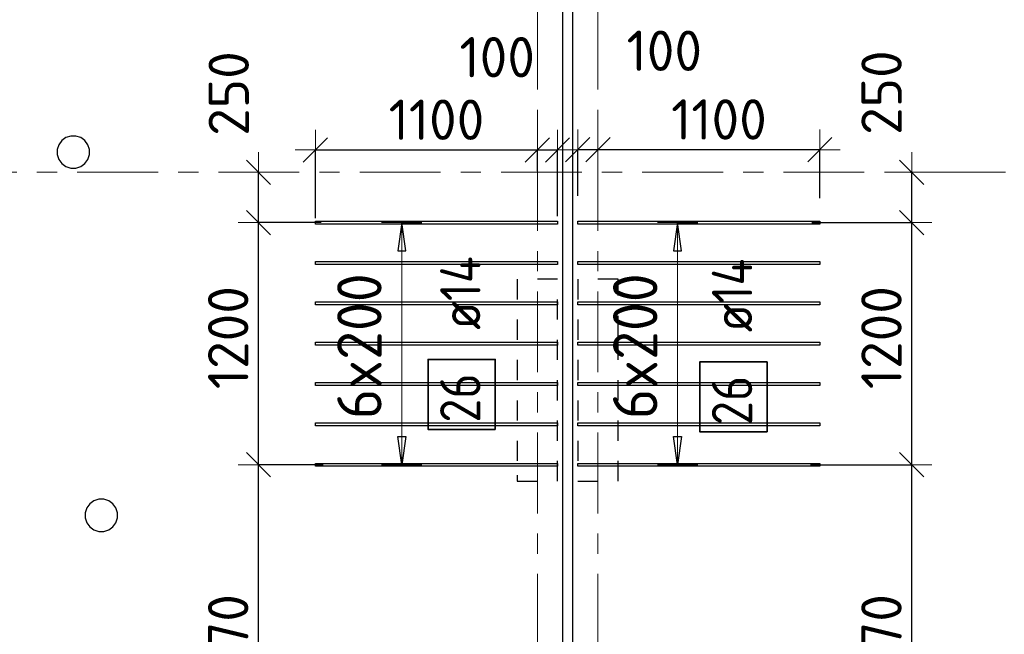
# Model space of a CAD drawing. Header units: metres. Extents: x -38 to 98, y -15 to 21.
# Tile 27 of 147: x 29.98 to 34.86, y 5.11 to 8.16. Entities that reach past the tile are written whole.
import ezdxf

# ---------------------------------------------------------------- set-up
doc = ezdxf.new("R2010")
doc.units = ezdxf.units.M
doc.header["$PDMODE"] = 65
for name, pattern in [('______11', [0.5, 0.4, -0.05, 0, -0.05]), ('______2', [0.0405, 0.03, -0.0105]), ('______5', [1.1, 0.8, -0.1, 0.1, -0.1])]:
    doc.linetypes.add(name, pattern=pattern)
for name, color, linetype, lineweight in [('XR$1$Осевая линия (1)', 7, '______5', 13), ('XR$4$Перекрытие (1)', 7, 'Continuous', 35), ('XR$4$Размерная линия (1)', 7, 'Continuous', 13)]:
    doc.layers.add(name, color=color, linetype=linetype, lineweight=lineweight)
doc.layers.add('XR$4$Арм.стержн.Доп. Арм верхн.зоны Х', color=7, linetype='Continuous', lineweight=35, true_color=0x8c8cff)
doc.layers.add('XR$6$Стена_ бетон несущ.', color=7, linetype='Continuous', lineweight=70, true_color=0xb4b496)
doc.styles.add('ISOCPEUR', font='txt')
doc.dimstyles.new('DIMSTYLE_3', dxfattribs={"dimtxt": 0.2, "dimasz": 0.2, "dimexe": 0, "dimexo": 0, "dimgap": 0.1, "dimtad": 2, "dimdec": 0, "dimlfac": 1000, "dimrnd": 5, "dimzin": 12, "dimdsep": 46, "dimtxsty": 'ISOCPEUR', "dimblk1": 'ALL_ML_STRICH', "dimblk2": 'ALL_ML_STRICH', "dimsah": 1, "dimcen": 0, "dimclrd": 7, "dimclre": 256, "dimclrt": 7, "dimadec": 0, "dimazin": 0, "dimtfac": 1, "dimtdec": 0, "dimtix": 1, "dimtmove": 2, "dimatfit": 3, "dimfxl": 0, "dimtzin": 0, "dimlwd": 0, "dimlwe": -3, "dimarcsym": 0})
doc.dimstyles.new('DIMSTYLE_33', dxfattribs={"dimtxt": 0.2, "dimasz": 0.2, "dimexe": 0, "dimexo": 0, "dimgap": 0.1, "dimtad": 2, "dimdec": 0, "dimlfac": 1000, "dimrnd": 5, "dimzin": 12, "dimdsep": 46, "dimtxsty": 'ISOCPEUR', "dimblk1": 'ALL_ML_STRICH', "dimblk2": 'ALL_ML_STRICH', "dimsah": 1, "dimcen": 0, "dimclrd": 7, "dimclre": 256, "dimclrt": 7, "dimadec": 0, "dimazin": 0, "dimtfac": 1, "dimtdec": 0, "dimtix": 1, "dimtmove": 2, "dimatfit": 3, "dimfxl": 0, "dimtvp": 1.2, "dimtzin": 0, "dimlwd": 0, "dimlwe": -3, "dimarcsym": 0})

# ---------------------------------------------------------------- blocks, each defined once
blk = doc.blocks.new('ALL_ML_STRICH')
at = {"color": 0, "linetype": 'ByBlock', "lineweight": -2}
for p, q in [((0, -0.5), (0, 0.5)), ((-0.3, -0.3), (0.3, 0.3)), ((-1, 0), (0.5, 0))]:
    blk.add_line(p, q, dxfattribs=at)
blk = doc.blocks.new('*D374')
at = {"layer": 'DEFPOINTS', "color": 7, "linetype": 'Continuous', "lineweight": 13, "transparency": 33554687}
for p in [(31.5092, 5.9508), (31.1677, 4.0808), (31.489, 4.0808)]:
    blk.add_point(p, dxfattribs=at)
at = {"layer": 'XR$4$Размерная линия (1)', "color": 9, "linetype": 'Continuous', "lineweight": -2, "true_color": 0xc7c7c7, "transparency": 33554687}
for p, q in [((31.4892, 5.9508), (31.1677, 5.9508)), ((31.469, 4.0808), (31.1677, 4.0808))]:
    blk.add_line(p, q, dxfattribs=at)
at = {"layer": 'XR$4$Размерная линия (1)', "color": 7, "linetype": 'Continuous', "lineweight": -2, "transparency": 33554687}
blk.add_line((31.1677, 4.0808), (31.1677, 5.9508), dxfattribs=at)
at = {"layer": 'XR$4$Размерная линия (1)', "color": 7, "linetype": 'Continuous', "lineweight": 13, "transparency": 33554687, "xscale": 0.2, "yscale": 0.2, "zscale": 0.2}
for p, rotation in [((31.1677, 5.9508), 90), ((31.1677, 4.0808), 270)]:
    blk.add_blockref('ALL_ML_STRICH', p, dxfattribs=dict(at, rotation=rotation))
at = {"layer": 'XR$4$Размерная линия (1)', "color": 7, "linetype": 'Continuous', "lineweight": 13, "transparency": 33554687, "insert": (31.0177, 5.0458), "char_height": 0.2, "width": 0.8, "attachment_point": 5, "rotation": 90, "style": 'ISOCPEUR'}
blk.add_mtext('\\A1;{1870}', dxfattribs=at)
blk = doc.blocks.new('*D375')
at = {"layer": 'DEFPOINTS', "color": 7, "linetype": 'Continuous', "lineweight": 13, "transparency": 33554687}
for p in [(31.4982, 7.1508), (31.1677, 5.9508), (31.5092, 5.9508)]:
    blk.add_point(p, dxfattribs=at)
at = {"layer": 'XR$4$Размерная линия (1)', "color": 9, "linetype": 'Continuous', "lineweight": -2, "true_color": 0xc7c7c7, "transparency": 33554687}
for p, q in [((31.4782, 7.1508), (31.1677, 7.1508)), ((31.4892, 5.9508), (31.1677, 5.9508))]:
    blk.add_line(p, q, dxfattribs=at)
at = {"layer": 'XR$4$Размерная линия (1)', "color": 7, "linetype": 'Continuous', "lineweight": -2, "transparency": 33554687}
blk.add_line((31.1677, 5.9508), (31.1677, 7.1508), dxfattribs=at)
at = {"layer": 'XR$4$Размерная линия (1)', "color": 7, "linetype": 'Continuous', "lineweight": 13, "transparency": 33554687, "xscale": 0.2, "yscale": 0.2, "zscale": 0.2}
for p, rotation in [((31.1677, 7.1508), 90), ((31.1677, 5.9508), 270)]:
    blk.add_blockref('ALL_ML_STRICH', p, dxfattribs=dict(at, rotation=rotation))
at = {"layer": 'XR$4$Размерная линия (1)', "color": 7, "linetype": 'Continuous', "lineweight": 13, "transparency": 33554687, "insert": (31.0177, 6.5808), "char_height": 0.2, "width": 0.8, "attachment_point": 5, "rotation": 90, "style": 'ISOCPEUR'}
blk.add_mtext('\\A1;{1200}', dxfattribs=at)
blk = doc.blocks.new('*D376')
at = {"layer": 'DEFPOINTS', "color": 7, "linetype": 'Continuous', "lineweight": 13, "transparency": 33554687}
for p in [(31.1455, 7.4), (31.1677, 7.1508), (31.4982, 7.1508)]:
    blk.add_point(p, dxfattribs=at)
at = {"layer": 'XR$4$Размерная линия (1)', "color": 9, "linetype": 'Continuous', "lineweight": -2, "true_color": 0xc7c7c7, "transparency": 33554687}
for p, q in [((31.1655, 7.4), (31.1677, 7.4)), ((31.4782, 7.1508), (31.1677, 7.1508))]:
    blk.add_line(p, q, dxfattribs=at)
at = {"layer": 'XR$4$Размерная линия (1)', "color": 7, "linetype": 'Continuous', "lineweight": -2, "transparency": 33554687}
blk.add_line((31.1677, 7.1508), (31.1677, 7.4), dxfattribs=at)
at = {"layer": 'XR$4$Размерная линия (1)', "color": 7, "linetype": 'Continuous', "lineweight": 13, "transparency": 33554687, "xscale": 0.2, "yscale": 0.2, "zscale": 0.2}
for p, rotation in [((31.1677, 7.4), 90), ((31.1677, 7.1508), 270)]:
    blk.add_blockref('ALL_ML_STRICH', p, dxfattribs=dict(at, rotation=rotation))
at = {"layer": 'XR$4$Размерная линия (1)', "color": 7, "linetype": 'Continuous', "lineweight": 13, "transparency": 33554687, "insert": (31.0205, 7.7903), "char_height": 0.2, "width": 0.6, "attachment_point": 5, "rotation": 90, "style": 'ISOCPEUR'}
blk.add_mtext('\\A1;{250}', dxfattribs=at)
blk = doc.blocks.new('*D377')
at = {"layer": 'DEFPOINTS', "color": 7, "linetype": 'Continuous', "lineweight": 13, "transparency": 33554687}
for p in [(31.45, 7.5106), (32.55, 7.386), (31.45, 7.152)]:
    blk.add_point(p, dxfattribs=at)
at = {"layer": 'XR$4$Размерная линия (1)', "color": 9, "linetype": 'Continuous', "lineweight": -2, "true_color": 0xc7c7c7, "transparency": 33554687}
for p, q in [((31.45, 7.172), (31.45, 7.5106)), ((32.55, 7.406), (32.55, 7.5106))]:
    blk.add_line(p, q, dxfattribs=at)
at = {"layer": 'XR$4$Размерная линия (1)', "color": 7, "linetype": 'Continuous', "lineweight": -2, "transparency": 33554687}
blk.add_line((31.45, 7.5106), (32.55, 7.5106), dxfattribs=at)
at = {"layer": 'XR$4$Размерная линия (1)', "color": 7, "linetype": 'Continuous', "lineweight": 13, "transparency": 33554687, "xscale": 0.2, "yscale": 0.2, "zscale": 0.2, "rotation": 180}
blk.add_blockref('ALL_ML_STRICH', (31.45, 7.5106), dxfattribs=at)
at = {"layer": 'XR$4$Размерная линия (1)', "color": 7, "linetype": 'Continuous', "lineweight": 13, "transparency": 33554687, "xscale": 0.2, "yscale": 0.2, "zscale": 0.2}
blk.add_blockref('ALL_ML_STRICH', (32.55, 7.5106), dxfattribs=at)
at = {"layer": 'XR$4$Размерная линия (1)', "color": 7, "linetype": 'Continuous', "lineweight": 13, "transparency": 33554687, "insert": (32.05, 7.6606), "char_height": 0.2, "width": 0.8, "attachment_point": 5, "style": 'ISOCPEUR'}
blk.add_mtext('\\A1;{1100}', dxfattribs=at)
blk = doc.blocks.new('*D378')
at = {"layer": 'DEFPOINTS', "color": 7, "linetype": 'Continuous', "lineweight": 13, "transparency": 33554687}
for p in [(32.55, 7.5106), (32.55, 7.386), (32.65, 7.1632)]:
    blk.add_point(p, dxfattribs=at)
at = {"layer": 'XR$4$Размерная линия (1)', "color": 9, "linetype": 'Continuous', "lineweight": -2, "true_color": 0xc7c7c7, "transparency": 33554687}
for p, q in [((32.55, 7.406), (32.55, 7.5106)), ((32.65, 7.1832), (32.65, 7.5106))]:
    blk.add_line(p, q, dxfattribs=at)
at = {"layer": 'XR$4$Размерная линия (1)', "color": 7, "linetype": 'Continuous', "lineweight": -2, "transparency": 33554687}
blk.add_line((32.55, 7.5106), (32.65, 7.5106), dxfattribs=at)
at = {"layer": 'XR$4$Размерная линия (1)', "color": 7, "linetype": 'Continuous', "lineweight": 13, "transparency": 33554687, "xscale": 0.2, "yscale": 0.2, "zscale": 0.2, "rotation": 180}
blk.add_blockref('ALL_ML_STRICH', (32.55, 7.5106), dxfattribs=at)
at = {"layer": 'XR$4$Размерная линия (1)', "color": 7, "linetype": 'Continuous', "lineweight": 13, "transparency": 33554687, "xscale": 0.2, "yscale": 0.2, "zscale": 0.2}
blk.add_blockref('ALL_ML_STRICH', (32.65, 7.5106), dxfattribs=at)
at = {"layer": 'XR$4$Размерная линия (1)', "color": 7, "linetype": 'Continuous', "lineweight": 13, "transparency": 33554687, "insert": (32.3509, 7.9705), "char_height": 0.2, "width": 0.6, "attachment_point": 5, "style": 'ISOCPEUR'}
blk.add_mtext('\\A1;{100}', dxfattribs=at)
blk = doc.blocks.new('*D383')
at = {"layer": 'DEFPOINTS', "color": 7, "linetype": 'Continuous', "lineweight": 13, "transparency": 33554687}
for p in [(32.85, 7.486), (33.95, 7.5119), (33.95, 7.252)]:
    blk.add_point(p, dxfattribs=at)
at = {"layer": 'XR$4$Размерная линия (1)', "color": 9, "linetype": 'Continuous', "lineweight": -2, "true_color": 0xc7c7c7, "transparency": 33554687}
for p, q in [((32.85, 7.506), (32.85, 7.5119)), ((33.95, 7.272), (33.95, 7.5119))]:
    blk.add_line(p, q, dxfattribs=at)
at = {"layer": 'XR$4$Размерная линия (1)', "color": 7, "linetype": 'Continuous', "lineweight": -2, "transparency": 33554687}
blk.add_line((33.95, 7.5119), (32.85, 7.5119), dxfattribs=at)
at = {"layer": 'XR$4$Размерная линия (1)', "color": 7, "linetype": 'Continuous', "lineweight": 13, "transparency": 33554687, "xscale": 0.2, "yscale": 0.2, "zscale": 0.2}
for p, rotation in [((32.85, 7.5119), 180), ((33.95, 7.5119), 360)]:
    blk.add_blockref('ALL_ML_STRICH', p, dxfattribs=dict(at, rotation=rotation))
at = {"layer": 'XR$4$Размерная линия (1)', "color": 7, "linetype": 'Continuous', "lineweight": 13, "transparency": 33554687, "insert": (33.45, 7.6619), "char_height": 0.2, "width": 0.8, "attachment_point": 5, "style": 'ISOCPEUR'}
blk.add_mtext('\\A1;{1100}', dxfattribs=at)
blk = doc.blocks.new('*D384')
at = {"layer": 'DEFPOINTS', "color": 7, "linetype": 'Continuous', "lineweight": 13, "transparency": 33554687}
for p in [(32.85, 7.5119), (32.85, 7.486), (32.75, 7.2632)]:
    blk.add_point(p, dxfattribs=at)
at = {"layer": 'XR$4$Размерная линия (1)', "color": 9, "linetype": 'Continuous', "lineweight": -2, "true_color": 0xc7c7c7, "transparency": 33554687}
for p, q in [((32.75, 7.2832), (32.75, 7.5119)), ((32.85, 7.506), (32.85, 7.5119))]:
    blk.add_line(p, q, dxfattribs=at)
at = {"layer": 'XR$4$Размерная линия (1)', "color": 7, "linetype": 'Continuous', "lineweight": -2, "transparency": 33554687}
blk.add_line((32.85, 7.5119), (32.75, 7.5119), dxfattribs=at)
at = {"layer": 'XR$4$Размерная линия (1)', "color": 7, "linetype": 'Continuous', "lineweight": 13, "transparency": 33554687, "xscale": 0.2, "yscale": 0.2, "zscale": 0.2}
for p, rotation in [((32.85, 7.5119), 360), ((32.75, 7.5119), 180)]:
    blk.add_blockref('ALL_ML_STRICH', p, dxfattribs=dict(at, rotation=rotation))
at = {"layer": 'XR$4$Размерная линия (1)', "color": 7, "linetype": 'Continuous', "lineweight": 13, "transparency": 33554687, "insert": (33.1791, 8.0024), "char_height": 0.2, "width": 0.6, "attachment_point": 5, "style": 'ISOCPEUR'}
blk.add_mtext('\\A1;{100}', dxfattribs=at)
blk = doc.blocks.new('*D614')
at = {"layer": 'DEFPOINTS', "color": 7, "linetype": 'Continuous', "lineweight": 13, "transparency": 33554687}
for p in [(33.8828, 5.9508), (33.882, 4.0808), (34.4053, 4.0808)]:
    blk.add_point(p, dxfattribs=at)
at = {"layer": 'XR$4$Размерная линия (1)', "color": 9, "linetype": 'Continuous', "lineweight": -2, "true_color": 0xc7c7c7, "transparency": 33554687}
for p, q in [((33.9028, 5.9508), (34.4053, 5.9508)), ((33.902, 4.0808), (34.4053, 4.0808))]:
    blk.add_line(p, q, dxfattribs=at)
at = {"layer": 'XR$4$Размерная линия (1)', "color": 7, "linetype": 'Continuous', "lineweight": -2, "transparency": 33554687}
blk.add_line((34.4053, 4.0808), (34.4053, 5.9508), dxfattribs=at)
at = {"layer": 'XR$4$Размерная линия (1)', "color": 7, "linetype": 'Continuous', "lineweight": 13, "transparency": 33554687, "xscale": 0.2, "yscale": 0.2, "zscale": 0.2}
for p, rotation in [((34.4053, 5.9508), 90), ((34.4053, 4.0808), 270)]:
    blk.add_blockref('ALL_ML_STRICH', p, dxfattribs=dict(at, rotation=rotation))
at = {"layer": 'XR$4$Размерная линия (1)', "color": 7, "linetype": 'Continuous', "lineweight": 13, "transparency": 33554687, "insert": (34.2553, 5.0458), "char_height": 0.2, "width": 0.8, "attachment_point": 5, "rotation": 90, "style": 'ISOCPEUR'}
blk.add_mtext('\\A1;{1870}', dxfattribs=at)
blk = doc.blocks.new('*D615')
at = {"layer": 'DEFPOINTS', "color": 7, "linetype": 'Continuous', "lineweight": 13, "transparency": 33554687}
for p in [(33.8903, 7.1508), (33.8828, 5.9508), (34.4053, 5.9508)]:
    blk.add_point(p, dxfattribs=at)
at = {"layer": 'XR$4$Размерная линия (1)', "color": 9, "linetype": 'Continuous', "lineweight": -2, "true_color": 0xc7c7c7, "transparency": 33554687}
for p, q in [((33.9103, 7.1508), (34.4053, 7.1508)), ((33.9028, 5.9508), (34.4053, 5.9508))]:
    blk.add_line(p, q, dxfattribs=at)
at = {"layer": 'XR$4$Размерная линия (1)', "color": 7, "linetype": 'Continuous', "lineweight": -2, "transparency": 33554687}
blk.add_line((34.4053, 5.9508), (34.4053, 7.1508), dxfattribs=at)
at = {"layer": 'XR$4$Размерная линия (1)', "color": 7, "linetype": 'Continuous', "lineweight": 13, "transparency": 33554687, "xscale": 0.2, "yscale": 0.2, "zscale": 0.2}
for p, rotation in [((34.4053, 7.1508), 90), ((34.4053, 5.9508), 270)]:
    blk.add_blockref('ALL_ML_STRICH', p, dxfattribs=dict(at, rotation=rotation))
at = {"layer": 'XR$4$Размерная линия (1)', "color": 7, "linetype": 'Continuous', "lineweight": 13, "transparency": 33554687, "insert": (34.2553, 6.5808), "char_height": 0.2, "width": 0.8, "attachment_point": 5, "rotation": 90, "style": 'ISOCPEUR'}
blk.add_mtext('\\A1;{1200}', dxfattribs=at)
blk = doc.blocks.new('*D616')
at = {"layer": 'DEFPOINTS', "color": 7, "linetype": 'Continuous', "lineweight": 13, "transparency": 33554687}
for p in [(34.3796, 7.4), (33.8903, 7.1508), (34.4053, 7.1508)]:
    blk.add_point(p, dxfattribs=at)
at = {"layer": 'XR$4$Размерная линия (1)', "color": 9, "linetype": 'Continuous', "lineweight": -2, "true_color": 0xc7c7c7, "transparency": 33554687}
for p, q in [((34.3996, 7.4), (34.4053, 7.4)), ((33.9103, 7.1508), (34.4053, 7.1508))]:
    blk.add_line(p, q, dxfattribs=at)
at = {"layer": 'XR$4$Размерная линия (1)', "color": 7, "linetype": 'Continuous', "lineweight": -2, "transparency": 33554687}
blk.add_line((34.4053, 7.1508), (34.4053, 7.4), dxfattribs=at)
at = {"layer": 'XR$4$Размерная линия (1)', "color": 7, "linetype": 'Continuous', "lineweight": 13, "transparency": 33554687, "xscale": 0.2, "yscale": 0.2, "zscale": 0.2}
for p, rotation in [((34.4053, 7.4), 90), ((34.4053, 7.1508), 270)]:
    blk.add_blockref('ALL_ML_STRICH', p, dxfattribs=dict(at, rotation=rotation))
at = {"layer": 'XR$4$Размерная линия (1)', "color": 7, "linetype": 'Continuous', "lineweight": 13, "transparency": 33554687, "insert": (34.2557, 7.7948), "char_height": 0.2, "width": 0.6, "attachment_point": 5, "rotation": 90, "style": 'ISOCPEUR'}
blk.add_mtext('\\A1;{250}', dxfattribs=at)

msp = doc.modelspace()

# ---------------------------------------------------------------- linework, layer by layer
at = {"layer": 'XR$1$Осевая линия (1)', "color": 253, "linetype": '______11', "lineweight": 13, "true_color": 0xa0a0a0, "transparency": 33554687}
for p, q in [((32.55, -3.39), (32.55, 19.78)), ((32.85, -3.39), (32.85, 19.78)), ((-2.63, 7.4), (62.6, 7.4))]:
    msp.add_line(p, q, dxfattribs=at)
at = {"layer": 'XR$4$Арм.стержн.Доп. Арм верхн.зоны Х', "color": 253, "linetype": 'Continuous', "lineweight": -3, "true_color": 0xa0a0a0, "transparency": 33554687}
for p, q in [((31.878, 7.1508), (31.778, 7.1508)), ((31.878, 7.1508), (31.978, 7.1508)), ((33.2449, 7.1508), (33.1449, 7.1508)), ((33.2449, 7.1508), (33.3449, 7.1508)), ((31.878, 5.9508), (31.778, 5.9508)), ((31.878, 5.9508), (31.978, 5.9508)), ((33.2449, 5.9508), (33.1449, 5.9508)), ((33.2449, 5.9508), (33.3449, 5.9508))]:
    msp.add_line(p, q, dxfattribs=at)
at = {"layer": 'XR$4$Арм.стержн.Доп. Арм верхн.зоны Х', "color": 7, "linetype": 'Continuous', "lineweight": 25, "transparency": 33554687}
for p, q in [((31.878, 7.1508), (31.858, 7.0108)), ((31.898, 7.0108), (31.878, 7.1508)), ((33.2449, 7.1508), (33.2249, 7.0108)), ((33.2649, 7.0108), (33.2449, 7.1508)), ((31.858, 7.0108), (31.898, 7.0108)), ((33.2249, 7.0108), (33.2649, 7.0108)), ((31.878, 5.9508), (31.858, 6.0908)), ((31.858, 6.0908), (31.898, 6.0908)), ((31.898, 6.0908), (31.878, 5.9508)), ((33.2449, 5.9508), (33.2249, 6.0908)), ((33.2249, 6.0908), (33.2649, 6.0908)), ((33.2649, 6.0908), (33.2449, 5.9508))]:
    msp.add_line(p, q, dxfattribs=at)
at = {"layer": 'XR$4$Арм.стержн.Доп. Арм верхн.зоны Х', "color": 7, "linetype": 'Continuous', "lineweight": 13, "transparency": 33554687}
for p, q in [((31.878, 7.1508), (31.878, 7.1508)), ((31.878, 5.9508), (31.878, 7.1508)), ((33.2449, 7.1508), (33.2449, 7.1508)), ((33.2449, 5.9508), (33.2449, 7.1508)), ((31.878, 5.9508), (31.878, 5.9508)), ((33.2449, 5.9508), (33.2449, 5.9508))]:
    msp.add_line(p, q, dxfattribs=at)
at = {"layer": 'XR$4$Арм.стержн.Доп. Арм верхн.зоны Х', "color": 7, "linetype": 'Continuous', "lineweight": 25, "transparency": 33554687}
for points in [[(32.65, 7.1438), (31.45, 7.1438), (31.45, 7.1578), (32.65, 7.1578), (32.65, 7.1438)], [(32.75, 7.1578), (33.95, 7.1578), (33.95, 7.1438), (32.75, 7.1438), (32.75, 7.1578)], [(32.65, 6.9438), (31.45, 6.9438), (31.45, 6.9578), (32.65, 6.9578), (32.65, 6.9438)], [(32.75, 6.9578), (33.95, 6.9578), (33.95, 6.9438), (32.75, 6.9438), (32.75, 6.9578)], [(32.65, 6.7438), (31.45, 6.7438), (31.45, 6.7578), (32.65, 6.7578), (32.65, 6.7438)], [(32.75, 6.7578), (33.95, 6.7578), (33.95, 6.7438), (32.75, 6.7438), (32.75, 6.7578)], [(32.65, 6.5438), (31.45, 6.5438), (31.45, 6.5578), (32.65, 6.5578), (32.65, 6.5438)], [(32.75, 6.5578), (33.95, 6.5578), (33.95, 6.5438), (32.75, 6.5438), (32.75, 6.5578)], [(32.65, 6.3438), (31.45, 6.3438), (31.45, 6.3578), (32.65, 6.3578), (32.65, 6.3438)], [(32.75, 6.3578), (33.95, 6.3578), (33.95, 6.3438), (32.75, 6.3438), (32.75, 6.3578)], [(32.65, 6.1438), (31.45, 6.1438), (31.45, 6.1578), (32.65, 6.1578), (32.65, 6.1438)], [(32.75, 6.1578), (33.95, 6.1578), (33.95, 6.1438), (32.75, 6.1438), (32.75, 6.1578)], [(32.65, 5.9438), (31.45, 5.9438), (31.45, 5.9578), (32.65, 5.9578), (32.65, 5.9438)], [(32.75, 5.9578), (33.95, 5.9578), (33.95, 5.9438), (32.75, 5.9438), (32.75, 5.9578)]]:
    msp.add_lwpolyline(points, dxfattribs=at)
at = {"layer": 'XR$4$Арм.стержн.Доп. Арм верхн.зоны Х', "color": 7, "linetype": 'Continuous', "lineweight": 35, "transparency": 33554687}
for points in [[(32.3414, 6.1259), (32.3414, 6.4726), (32.008, 6.4726), (32.008, 6.1259), (32.3414, 6.1259)], [(33.6882, 6.114), (33.6882, 6.4607), (33.3549, 6.4607), (33.3549, 6.114), (33.6882, 6.114)]]:
    msp.add_lwpolyline(points, dxfattribs=at)
at = {"layer": 'XR$4$Перекрытие (1)', "color": 7, "linetype": 'Continuous', "lineweight": 25, "transparency": 33554687}
for p, q in [((32.675, 16.4002), (32.675, -0.25)), ((32.725, -0.2498), (32.725, 16.4002)), ((30.2135, 7.5721), (30.1931, 7.5573)), ((30.2375, 7.5799), (30.2135, 7.5721)), ((30.2627, 7.5799), (30.2375, 7.5799)), ((30.2867, 7.5721), (30.2627, 7.5799)), ((30.3071, 7.5573), (30.2867, 7.5721)), ((30.1782, 7.5369), (30.1704, 7.5129)), ((30.1931, 7.5573), (30.1782, 7.5369)), ((30.322, 7.5369), (30.3071, 7.5573)), ((30.3298, 7.5129), (30.322, 7.5369)), ((30.1704, 7.5129), (30.1704, 7.4876)), ((30.1704, 7.4876), (30.1782, 7.4636)), ((30.322, 7.4636), (30.3298, 7.4876)), ((30.3298, 7.4876), (30.3298, 7.5129)), ((30.1782, 7.4636), (30.1931, 7.4432)), ((30.1931, 7.4432), (30.2135, 7.4284)), ((30.2135, 7.4284), (30.2375, 7.4206)), ((30.2375, 7.4206), (30.2627, 7.4206)), ((30.2627, 7.4206), (30.2867, 7.4284)), ((30.2867, 7.4284), (30.3071, 7.4432)), ((30.3071, 7.4432), (30.322, 7.4636)), ((30.3523, 5.7721), (30.3319, 5.7573)), ((30.3763, 5.7799), (30.3523, 5.7721)), ((30.4016, 5.7799), (30.3763, 5.7799)), ((30.4256, 5.7721), (30.4016, 5.7799)), ((30.446, 5.7573), (30.4256, 5.7721)), ((30.3171, 5.7369), (30.3093, 5.7129)), ((30.3093, 5.7129), (30.3093, 5.6876)), ((30.3319, 5.7573), (30.3171, 5.7369)), ((30.4608, 5.7369), (30.446, 5.7573)), ((30.4686, 5.7129), (30.4608, 5.7369)), ((30.4686, 5.6876), (30.4686, 5.7129)), ((30.3093, 5.6876), (30.3171, 5.6636)), ((30.3171, 5.6636), (30.3319, 5.6432)), ((30.446, 5.6432), (30.4608, 5.6636)), ((30.4608, 5.6636), (30.4686, 5.6876)), ((30.3319, 5.6432), (30.3523, 5.6284)), ((30.3523, 5.6284), (30.3763, 5.6206)), ((30.3763, 5.6206), (30.4016, 5.6206)), ((30.4016, 5.6206), (30.4256, 5.6284)), ((30.4256, 5.6284), (30.446, 5.6432))]:
    msp.add_line(p, q, dxfattribs=at)
at = {"layer": 'XR$6$Стена_ бетон несущ.', "color": 253, "linetype": '______2', "lineweight": -3, "true_color": 0xa0a0a0, "transparency": 33554687}
for p, q in [((32.65, 6.87), (32.45, 6.87)), ((32.45, 6.87), (32.45, 5.8989)), ((32.65, 5.87), (32.65, 6.87)), ((32.95, 6.87), (32.75, 6.87)), ((32.75, 6.87), (32.75, 5.87)), ((32.95, 6.79), (32.95, 6.87)), ((32.95, 6.5894), (32.95, 6.79)), ((32.95, 6.5094), (32.95, 6.5894)), ((32.95, 5.87), (32.95, 6.5094)), ((32.45, 5.8989), (32.45, 5.87)), ((32.45, 5.87), (32.65, 5.87)), ((32.75, 5.87), (32.95, 5.87))]:
    msp.add_line(p, q, dxfattribs=at)

# ---------------------------------------------------------------- texts
at = {"layer": 'XR$4$Арм.стержн.Доп. Арм верхн.зоны Х', "color": 7, "linetype": 'Continuous', "lineweight": 13, "transparency": 33554687, "char_height": 0.22, "width": 0.873359, "attachment_point": 7, "rotation": 90, "style": 'ISOCPEUR'}
for insert in [(31.778, 6.1768), (33.1449, 6.1768)]:
    msp.add_mtext('\\W0.95;6x200', dxfattribs=dict(at, insert=insert))
at = {"layer": 'XR$4$Арм.стержн.Доп. Арм верхн.зоны Х', "color": 7, "linetype": 'Continuous', "lineweight": 25, "transparency": 33554687, "char_height": 0.2, "attachment_point": 7, "rotation": 90, "style": 'ISOCPEUR'}
for s, insert, width in [('\\W0.89; ø14 ', (32.268, 6.5059), 0.769432), ('\\W0.89; ø14 ', (33.6149, 6.494), 0.769432), ('\\W0.87;26', (32.268, 6.1593), 0.367208), ('\\W0.87;26', (33.6149, 6.1474), 0.367208)]:
    msp.add_mtext(s, dxfattribs=dict(at, insert=insert, width=width))

# ---------------------------------------------------------------- dimensions: what is measured, and where the dimension line sits
at = {"layer": 'XR$4$Размерная линия (1)', "color": 7, "linetype": 'Continuous', "lineweight": 13, "transparency": 33554687}
for base, p1, p2, dimstyle, picture, middle in [((32.65, 7.5106), (32.55, 7.406), (32.65, 7.1832), 'DIMSTYLE_33', '*D378', (32.3509, 7.9705)), ((32.55, 7.5106), (31.45, 7.172), (32.55, 7.406), 'DIMSTYLE_3', '*D377', (32.05, 7.6606))]:
    dim = msp.add_linear_dim(base=base, p1=p1, p2=p2, dimstyle=dimstyle, override={"dimpost": '<>', "dimclrd": 7, "dimclre": 9, "dimclrt": 7, "dimlwd": 0, "dimlwe": 65533}, dxfattribs=at)
    dim.commit()
    dim.dimension.update_dxf_attribs({"geometry": picture, "text_midpoint": middle, "dimtype": 160})
for base, p1, p2, angle, dimstyle, picture, middle in [((32.75, 7.5119), (32.85, 7.506), (32.75, 7.2832), 180, 'DIMSTYLE_33', '*D384', (33.1791, 8.0024)), ((31.1677, 7.4), (31.4782, 7.1508), (31.1655, 7.4), 90, 'DIMSTYLE_33', '*D376', (31.0205, 7.7903)), ((34.4053, 7.4), (33.9103, 7.1508), (34.3996, 7.4), 90, 'DIMSTYLE_33', '*D616', (34.2557, 7.7948)), ((32.85, 7.5119), (33.95, 7.272), (32.85, 7.506), 180, 'DIMSTYLE_3', '*D383', (33.45, 7.6619)), ((31.1677, 7.1508), (31.4892, 5.9508), (31.4782, 7.1508), 90, 'DIMSTYLE_3', '*D375', (31.0177, 6.5808)), ((34.4053, 7.1508), (33.9028, 5.9508), (33.9103, 7.1508), 90, 'DIMSTYLE_3', '*D615', (34.2553, 6.5808)), ((31.1677, 5.9508), (31.469, 4.0808), (31.4892, 5.9508), 90, 'DIMSTYLE_3', '*D374', (31.0177, 5.0458)), ((34.4053, 5.9508), (33.902, 4.0808), (33.9028, 5.9508), 90, 'DIMSTYLE_3', '*D614', (34.2553, 5.0458))]:
    dim = msp.add_linear_dim(base=base, p1=p1, p2=p2, angle=angle, dimstyle=dimstyle, override={"dimpost": '<>', "dimclrd": 7, "dimclre": 9, "dimclrt": 7, "dimlwd": 0, "dimlwe": 65533}, dxfattribs=at)
    dim.commit()
    dim.dimension.update_dxf_attribs({"geometry": picture, "text_midpoint": middle, "dimtype": 160})

doc.saveas('drawing.dxf')
